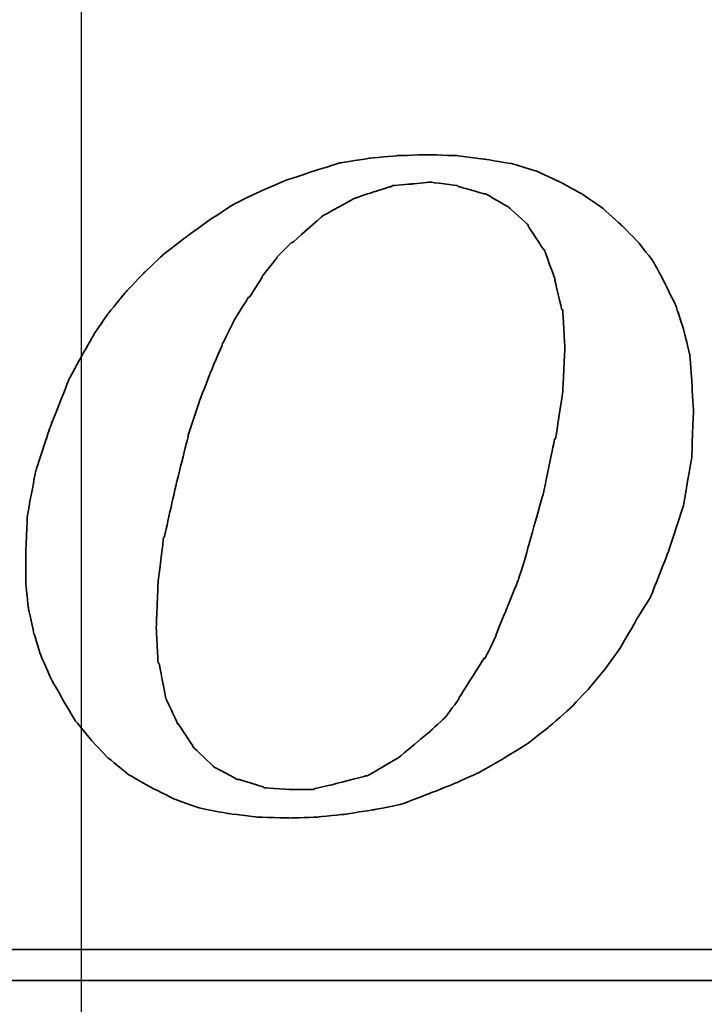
# Model space of a CAD drawing. Header units: millimetres. Extents: x -212 to 3135, y -1694 to 860.
# Tile 227 of 256: x 79.03 to 83.46, y -650.41 to -644.04. Entities that reach past the tile are written whole.
import ezdxf

# ---------------------------------------------------------------- set-up
doc = ezdxf.new("R2010")
doc.units = ezdxf.units.MM
doc.layers.add('2', color=7, linetype='CONTINUOUS', true_color=0xffffff)
doc.layers.add('DIM', color=4, linetype='CONTINUOUS')
doc.layers.add('layer 1', color=7, linetype='CONTINUOUS')

# ---------------------------------------------------------------- blocks, each defined once
blk = doc.blocks.new('TBI MOTION logo(完整正式版)')
at = {"layer": 'layer 1', "color": 22, "lineweight": 35}
for points, knots in [([(35.79625, -6.98375), (35.79625, -6.98375), (36.23125, -7.43875), (36.23125, -7.43875), (36.23125, -7.43875), (36.23125, -7.43875), (36.75625, -7.87125), (36.75625, -7.87125), (36.75625, -7.87125), (36.75625, -7.87125), (37.33125, -8.20375), (37.33125, -8.20375), (37.33125, -8.20375), (37.33125, -8.20375), (37.95625, -8.51875), (37.95625, -8.51875), (37.95625, -8.51875), (37.95625, -8.51875), (38.62625, -8.75875), (38.62625, -8.75875), (38.62625, -8.75875), (38.62625, -8.75875), (39.37125, -8.90375), (39.37125, -8.90375), (39.37125, -8.90375), (39.37125, -8.90375), (40.14125, -8.99875), (40.14125, -8.99875), (40.14125, -8.99875), (40.14125, -8.99875), (41.02625, -9.02375), (41.02625, -9.02375), (41.02625, -9.02375), (41.02625, -9.02375), (41.74625, -8.99875), (41.74625, -8.99875), (41.74625, -8.99875), (41.74625, -8.99875), (42.46625, -8.92375), (42.46625, -8.92375), (42.46625, -8.92375), (42.46625, -8.92375), (43.21125, -8.80625), (43.21125, -8.80625), (43.21125, -8.80625), (43.21125, -8.80625), (43.93125, -8.66375), (43.93125, -8.66375), (43.93125, -8.66375), (43.93125, -8.66375), (44.62625, -8.39875), (44.62625, -8.39875), (44.62625, -8.39875), (44.62625, -8.39875), (45.29625, -8.13375), (45.29625, -8.13375), (45.29625, -8.13375), (45.29625, -8.13375), (45.94625, -7.84375), (45.94625, -7.84375), (45.94625, -7.84375), (45.94625, -7.84375), (46.61625, -7.46375), (46.61625, -7.46375), (46.61625, -7.46375), (46.61625, -7.46375), (47.24125, -7.07875), (47.24125, -7.07875), (47.24125, -7.07875), (47.24125, -7.07875), (47.81625, -6.62375), (47.81625, -6.62375), (47.81625, -6.62375), (47.81625, -6.62375), (48.36875, -6.14375), (48.36875, -6.14375), (48.36875, -6.14375), (48.36875, -6.14375), (48.84625, -5.64125), (48.84625, -5.64125), (48.84625, -5.64125), (48.84625, -5.64125), (49.32625, -5.06375), (49.32625, -5.06375), (49.32625, -5.06375), (49.32625, -5.06375), (49.71125, -4.51374), (49.71125, -4.51374), (49.71125, -4.51374), (49.71125, -4.51374), (50.09625, -3.83874), (50.09625, -3.83874), (50.09625, -3.83874), (50.09625, -3.83874), (50.48125, -3.21374), (50.48125, -3.21374), (50.48125, -3.21374), (50.48125, -3.21374), (50.96125, -1.99125), (50.96125, -1.99125), (50.96125, -1.99125), (50.96125, -1.99125), (51.34375, -0.81875), (51.34375, -0.81875), (51.34375, -0.81875), (51.34375, -0.81875), (51.56125, 0.45624), (51.56125, 0.45624), (51.56125, 0.45624), (51.56125, 0.45624), (51.60625, 1.67624), (51.60625, 1.67624), (51.60625, 1.67624), (51.60625, 1.67624), (51.56125, 2.44625), (51.56125, 2.44625), (51.56125, 2.44625), (51.56125, 2.44625), (51.51125, 3.14125), (51.51125, 3.14125), (51.51125, 3.14125), (51.51125, 3.14125), (51.34375, 3.81125), (51.34375, 3.81125), (51.34375, 3.81125), (51.34375, 3.81125), (51.15125, 4.41125), (51.15125, 4.41125), (51.15125, 4.41125), (51.15125, 4.41125), (50.86125, 5.01125), (50.86125, 5.01125), (50.86125, 5.01125), (50.86125, 5.01125), (50.55125, 5.58875), (50.55125, 5.58875), (50.55125, 5.58875), (50.55125, 5.58875), (50.16625, 6.09125), (50.16625, 6.09125), (50.16625, 6.09125), (50.16625, 6.09125), (49.71125, 6.54875), (49.71125, 6.54875), (49.71125, 6.54875), (49.71125, 6.54875), (49.23125, 6.98125), (49.23125, 6.98125), (49.23125, 6.98125), (49.23125, 6.98125), (48.67875, 7.36625), (48.67875, 7.36625), (48.67875, 7.36625), (48.67875, 7.36625), (48.10375, 7.67625), (48.10375, 7.67625), (48.10375, 7.67625), (48.10375, 7.67625), (47.48125, 7.96375), (47.48125, 7.96375), (47.48125, 7.96375), (47.48125, 7.96375), (46.85625, 8.15625), (46.85625, 8.15625), (46.85625, 8.15625), (46.85625, 8.15625), (46.13625, 8.27624), (46.13625, 8.27624), (46.13625, 8.27624), (46.13625, 8.27624), (45.39125, 8.37125), (45.39125, 8.37125), (45.39125, 8.37125), (45.39125, 8.37125), (44.62625, 8.39624), (44.62625, 8.39624), (44.62625, 8.39624), (44.62625, 8.39624), (43.83625, 8.37125), (43.83625, 8.37125), (43.83625, 8.37125), (43.83625, 8.37125), (43.09125, 8.30125), (43.09125, 8.30125), (43.09125, 8.30125), (43.09125, 8.30125), (42.32125, 8.18125), (42.32125, 8.18125), (42.32125, 8.18125), (42.32125, 8.18125), (41.62875, 7.96375), (41.62875, 7.96375), (41.62875, 7.96375), (41.62875, 7.96375), (40.90625, 7.72625), (40.90625, 7.72625), (40.90625, 7.72625), (40.90625, 7.72625), (40.23624, 7.43625), (40.23624, 7.43625), (40.23624, 7.43625), (40.23624, 7.43625), (39.54124, 7.10125), (39.54124, 7.10125), (39.54124, 7.10125), (39.54124, 7.10125), (38.91625, 6.69125), (38.91625, 6.69125), (38.91625, 6.69125), (38.91625, 6.69125), (38.31625, 6.26125), (38.31625, 6.26125), (38.31625, 6.26125), (38.31625, 6.26125), (37.69125, 5.78125), (37.69125, 5.78125), (37.69125, 5.78125), (37.69125, 5.78125), (37.18625, 5.30125), (37.18625, 5.30125), (37.18625, 5.30125), (37.18625, 5.30125), (36.70625, 4.79624), (36.70625, 4.79624), (36.70625, 4.79624), (36.70625, 4.79624), (36.23125, 4.22125), (36.23125, 4.22125), (36.23125, 4.22125), (36.23125, 4.22125), (35.87124, 3.69375), (35.87124, 3.69375), (35.87124, 3.69375), (35.87124, 3.69375), (35.53125, 3.09125), (35.53125, 3.09125), (35.53125, 3.09125), (35.53125, 3.09125), (35.19875, 2.47125), (35.19875, 2.47125), (35.19875, 2.47125), (35.19875, 2.47125), (34.71625, 1.24625), (34.71625, 1.24625), (34.71625, 1.24625), (34.71625, 1.24625), (34.33125, 0.06874), (34.33125, 0.06874), (34.33125, 0.06874), (34.33125, 0.06874), (34.11625, -1.07875), (34.11625, -1.07875), (34.11625, -1.07875), (34.11625, -1.07875), (34.07125, -2.15875), (34.07125, -2.15875), (34.07125, -2.15875), (34.07125, -2.15875), (34.07125, -2.85375), (34.07125, -2.85375), (34.07125, -2.85375), (34.07125, -2.85375), (34.14125, -3.50375), (34.14125, -3.50375), (34.14125, -3.50375), (34.14125, -3.50375), (34.28625, -4.17375), (34.28625, -4.17375), (34.28625, -4.17375), (34.28625, -4.17375), (34.47625, -4.77624), (34.47625, -4.77624), (34.47625, -4.77624), (34.47625, -4.77624), (34.71625, -5.32625), (34.71625, -5.32625), (34.71625, -5.32625), (34.71625, -5.32625), (35.05375, -5.92875), (35.05375, -5.92875), (35.05375, -5.92875), (35.05375, -5.92875), (35.36375, -6.45375), (35.36375, -6.45375), (35.36375, -6.45375), (35.36375, -6.45375), (35.79625, -6.98375), (35.79625, -6.98375)], [0, 0, 0, 0, 0.01388889, 0.01388889, 0.01388889, 0.0138889, 0.02777778, 0.02777778, 0.02777778, 0.02777779, 0.04166667, 0.04166667, 0.04166667, 0.04166668, 0.05555556, 0.05555556, 0.05555556, 0.05555557, 0.06944444, 0.06944444, 0.06944444, 0.06944445, 0.08333333, 0.08333333, 0.08333333, 0.08333334, 0.09722222, 0.09722222, 0.09722222, 0.09722223, 0.11111111, 0.11111111, 0.11111111, 0.11111112, 0.125, 0.125, 0.125, 0.12500001, 0.13888889, 0.13888889, 0.13888889, 0.1388889, 0.15277778, 0.15277778, 0.15277778, 0.15277779, 0.16666667, 0.16666667, 0.16666667, 0.16666668, 0.18055556, 0.18055556, 0.18055556, 0.18055557, 0.19444444, 0.19444444, 0.19444444, 0.19444445, 0.20833333, 0.20833333, 0.20833333, 0.20833334, 0.22222222, 0.22222222, 0.22222222, 0.22222223, 0.23611111, 0.23611111, 0.23611111, 0.23611112, 0.25, 0.25, 0.25, 0.25000001, 0.26388889, 0.26388889, 0.26388889, 0.2638889, 0.27777778, 0.27777778, 0.27777778, 0.27777779, 0.29166667, 0.29166667, 0.29166667, 0.29166668, 0.30555556, 0.30555556, 0.30555556, 0.30555557, 0.31944444, 0.31944444, 0.31944444, 0.31944445, 0.33333333, 0.33333333, 0.33333333, 0.33333334, 0.34722222, 0.34722222, 0.34722222, 0.34722223, 0.36111111, 0.36111111, 0.36111111, 0.36111112, 0.375, 0.375, 0.375, 0.37500001, 0.38888889, 0.38888889, 0.38888889, 0.3888889, 0.40277778, 0.40277778, 0.40277778, 0.40277779, 0.41666667, 0.41666667, 0.41666667, 0.41666668, 0.43055556, 0.43055556, 0.43055556, 0.43055557, 0.44444444, 0.44444444, 0.44444444, 0.44444445, 0.45833333, 0.45833333, 0.45833333, 0.45833334, 0.47222222, 0.47222222, 0.47222222, 0.47222223, 0.48611111, 0.48611111, 0.48611111, 0.48611112, 0.5, 0.5, 0.5, 0.50000001, 0.51388889, 0.51388889, 0.51388889, 0.5138889, 0.52777778, 0.52777778, 0.52777778, 0.52777779, 0.54166667, 0.54166667, 0.54166667, 0.54166668, 0.55555556, 0.55555556, 0.55555556, 0.55555557, 0.56944444, 0.56944444, 0.56944444, 0.56944445, 0.58333333, 0.58333333, 0.58333333, 0.58333334, 0.59722222, 0.59722222, 0.59722222, 0.59722223, 0.61111111, 0.61111111, 0.61111111, 0.61111112, 0.625, 0.625, 0.625, 0.62500001, 0.63888889, 0.63888889, 0.63888889, 0.6388889, 0.65277778, 0.65277778, 0.65277778, 0.65277779, 0.66666667, 0.66666667, 0.66666667, 0.66666668, 0.68055556, 0.68055556, 0.68055556, 0.68055557, 0.69444444, 0.69444444, 0.69444444, 0.69444445, 0.70833333, 0.70833333, 0.70833333, 0.70833334, 0.72222222, 0.72222222, 0.72222222, 0.72222223, 0.73611111, 0.73611111, 0.73611111, 0.73611112, 0.75, 0.75, 0.75, 0.75000001, 0.76388889, 0.76388889, 0.76388889, 0.7638889, 0.77777778, 0.77777778, 0.77777778, 0.77777779, 0.79166667, 0.79166667, 0.79166667, 0.79166668, 0.80555556, 0.80555556, 0.80555556, 0.80555557, 0.81944444, 0.81944444, 0.81944444, 0.81944445, 0.83333333, 0.83333333, 0.83333333, 0.83333334, 0.84722222, 0.84722222, 0.84722222, 0.84722223, 0.86111111, 0.86111111, 0.86111111, 0.86111112, 0.875, 0.875, 0.875, 0.87500001, 0.88888889, 0.88888889, 0.88888889, 0.8888889, 0.90277778, 0.90277778, 0.90277778, 0.90277779, 0.91666667, 0.91666667, 0.91666667, 0.91666668, 0.93055556, 0.93055556, 0.93055556, 0.93055557, 0.94444444, 0.94444444, 0.94444444, 0.94444445, 0.95833333, 0.95833333, 0.95833333, 0.95833334, 0.97222222, 0.97222222, 0.97222222, 0.97222223, 0.98611111, 0.98611111, 0.98611111, 0.98611112, 1, 1, 1, 1]), ([(38.33875, 1.03124), (38.33875, 1.03124), (38.62625, 1.89625), (38.62625, 1.89625), (38.62625, 1.89625), (38.62625, 1.89625), (38.91625, 2.66375), (38.91625, 2.66375), (38.91625, 2.66375), (38.91625, 2.66375), (39.22625, 3.38125), (39.22625, 3.38125), (39.22625, 3.38125), (39.22625, 3.38125), (39.22625, 3.40624), (39.22625, 3.40624), (39.22625, 3.40624), (39.22625, 3.40624), (39.56124, 4.07624), (39.56124, 4.07624), (39.56124, 4.07624), (39.56124, 4.07624), (39.92125, 4.65125), (39.92125, 4.65125), (39.92125, 4.65125), (39.92125, 4.65125), (39.94625, 4.65125), (39.94625, 4.65125), (39.94625, 4.65125), (39.94625, 4.65125), (40.28125, 5.17875), (40.28125, 5.17875), (40.28125, 5.17875), (40.28125, 5.17875), (40.28125, 5.20375), (40.28125, 5.20375), (40.28125, 5.20375), (40.28125, 5.20375), (40.66875, 5.68625), (40.66875, 5.68625), (40.66875, 5.68625), (40.66875, 5.68625), (40.66875, 5.70625), (40.66875, 5.70625), (40.66875, 5.70625), (40.66875, 5.70625), (41.05124, 6.09125), (41.05124, 6.09125), (41.05124, 6.09125), (41.05124, 6.09125), (41.07625, 6.09125), (41.07625, 6.09125), (41.07625, 6.09125), (41.07625, 6.09125), (41.84125, 6.76625), (41.84125, 6.76625), (41.84125, 6.76625), (41.84125, 6.76625), (41.86625, 6.78625), (41.86625, 6.78625), (41.86625, 6.78625), (41.86625, 6.78625), (42.73125, 7.26624), (42.73125, 7.26624), (42.73125, 7.26624), (42.73125, 7.26624), (42.75625, 7.26624), (42.75625, 7.26624), (42.75625, 7.26624), (42.75625, 7.26624), (43.18625, 7.41125), (43.18625, 7.41125), (43.18625, 7.41125), (43.18625, 7.41125), (43.64125, 7.55625), (43.64125, 7.55625), (43.64125, 7.55625), (43.64125, 7.55625), (43.66625, 7.55625), (43.66625, 7.55625), (43.66625, 7.55625), (43.66625, 7.55625), (43.69125, 7.58124), (43.69125, 7.58124), (43.69125, 7.58124), (43.69125, 7.58124), (44.19125, 7.62625), (44.19125, 7.62625), (44.19125, 7.62625), (44.19125, 7.62625), (44.67125, 7.67625), (44.67125, 7.67625), (44.67125, 7.67625), (44.67125, 7.67625), (44.69625, 7.67625), (44.69625, 7.67625), (44.69625, 7.67625), (44.69625, 7.67625), (45.41875, 7.58124), (45.41875, 7.58124), (45.41875, 7.58124), (45.41875, 7.58124), (45.44125, 7.55625), (45.44125, 7.55625), (45.44125, 7.55625), (45.44125, 7.55625), (46.11125, 7.36625), (46.11125, 7.36625), (46.11125, 7.36625), (46.11125, 7.36625), (46.13625, 7.36625), (46.13625, 7.36625), (46.13625, 7.36625), (46.13625, 7.36625), (46.15875, 7.36625), (46.15875, 7.36625), (46.15875, 7.36625), (46.15875, 7.36625), (46.73625, 7.02624), (46.73625, 7.02624), (46.73625, 7.02624), (46.73625, 7.02624), (46.76125, 7.00624), (46.76125, 7.00624), (46.76125, 7.00624), (46.76125, 7.00624), (47.24125, 6.57124), (47.24125, 6.57124), (47.24125, 6.57124), (47.24125, 6.57124), (47.26625, 6.54875), (47.26625, 6.54875), (47.26625, 6.54875), (47.26625, 6.54875), (47.26625, 6.52375), (47.26625, 6.52375), (47.26625, 6.52375), (47.26625, 6.52375), (47.67375, 5.89875), (47.67375, 5.89875), (47.67375, 5.89875), (47.67375, 5.89875), (47.69625, 5.89875), (47.69625, 5.89875), (47.69625, 5.89875), (47.69625, 5.89875), (47.69625, 5.87625), (47.69625, 5.87625), (47.69625, 5.87625), (47.69625, 5.87625), (47.96125, 5.15625), (47.96125, 5.15625), (47.96125, 5.15625), (47.96125, 5.15625), (47.96125, 5.13125), (47.96125, 5.13125), (47.96125, 5.13125), (47.96125, 5.13125), (48.15125, 4.31875), (48.15125, 4.31875), (48.15125, 4.31875), (48.15125, 4.31875), (48.17625, 4.31875), (48.17625, 4.31875), (48.17625, 4.31875), (48.17625, 4.31875), (48.17625, 4.29125), (48.17625, 4.29125), (48.17625, 4.29125), (48.17625, 4.29125), (48.22625, 3.33125), (48.22625, 3.33125), (48.22625, 3.33125), (48.22625, 3.33125), (48.22625, 3.30875), (48.22625, 3.30875), (48.22625, 3.30875), (48.22625, 3.30875), (48.17625, 2.20624), (48.17625, 2.20624), (48.17625, 2.20624), (48.17625, 2.20624), (48.17625, 2.18124), (48.17625, 2.18124), (48.17625, 2.18124), (48.17625, 2.18124), (47.98375, 0.93624), (47.98375, 0.93624), (47.98375, 0.93624), (47.98375, 0.93624), (47.96125, 0.93624), (47.96125, 0.93624), (47.96125, 0.93624), (47.96125, 0.93624), (47.67375, -0.45874), (47.67375, -0.45874), (47.67375, -0.45874), (47.67375, -0.45874), (47.24125, -1.99125), (47.24125, -1.99125), (47.24125, -1.99125), (47.24125, -1.99125), (47.24125, -2.01874), (47.24125, -2.01874), (47.24125, -2.01874), (47.24125, -2.01874), (47.00125, -2.78375), (47.00125, -2.78375), (47.00125, -2.78375), (47.00125, -2.78375), (46.71125, -3.50375), (46.71125, -3.50375), (46.71125, -3.50375), (46.71125, -3.50375), (46.42625, -4.19875), (46.42625, -4.19875), (46.42625, -4.19875), (46.42625, -4.19875), (46.42625, -4.22375), (46.42625, -4.22375), (46.42625, -4.22375), (46.42625, -4.22375), (46.13625, -4.82374), (46.13625, -4.82374), (46.13625, -4.82374), (46.13625, -4.82374), (46.11125, -4.82374), (46.11125, -4.82374), (46.11125, -4.82374), (46.11125, -4.82374), (45.77625, -5.35125), (45.77625, -5.35125), (45.77625, -5.35125), (45.77625, -5.35125), (45.44125, -5.87875), (45.44125, -5.87875), (45.44125, -5.87875), (45.44125, -5.87875), (45.44125, -5.90375), (45.44125, -5.90375), (45.44125, -5.90375), (45.44125, -5.90375), (45.10625, -6.35875), (45.10625, -6.35875), (45.10625, -6.35875), (45.10625, -6.35875), (45.08125, -6.38375), (45.08125, -6.38375), (45.08125, -6.38375), (45.08125, -6.38375), (44.69625, -6.74375), (44.69625, -6.74375), (44.69625, -6.74375), (44.69625, -6.74375), (43.88375, -7.41625), (43.88375, -7.41625), (43.88375, -7.41625), (43.88375, -7.41625), (43.85625, -7.43875), (43.85625, -7.43875), (43.85625, -7.43875), (43.85625, -7.43875), (43.04125, -7.91875), (43.04125, -7.91875), (43.04125, -7.91875), (43.04125, -7.91875), (43.01625, -7.91875), (43.01625, -7.91875), (43.01625, -7.91875), (43.01625, -7.91875), (42.99625, -7.91875), (42.99625, -7.91875), (42.99625, -7.91875), (42.99625, -7.91875), (42.08125, -8.15875), (42.08125, -8.15875), (42.08125, -8.15875), (42.08125, -8.15875), (41.65125, -8.25625), (41.65125, -8.25625), (41.65125, -8.25625), (41.65125, -8.25625), (41.62875, -8.27875), (41.62875, -8.27875), (41.62875, -8.27875), (41.62875, -8.27875), (41.60125, -8.27875), (41.60125, -8.27875), (41.60125, -8.27875), (41.60125, -8.27875), (41.12125, -8.27875), (41.12125, -8.27875), (41.12125, -8.27875), (41.12125, -8.27875), (40.35624, -8.23125), (40.35624, -8.23125), (40.35624, -8.23125), (40.35624, -8.23125), (40.33125, -8.23125), (40.33125, -8.23125), (40.33125, -8.23125), (40.33125, -8.23125), (40.30625, -8.20375), (40.30625, -8.20375), (40.30625, -8.20375), (40.30625, -8.20375), (39.68375, -8.01375), (39.68375, -8.01375), (39.68375, -8.01375), (39.68375, -8.01375), (39.66124, -8.01375), (39.66124, -8.01375), (39.66124, -8.01375), (39.66124, -8.01375), (39.63625, -8.01375), (39.63625, -8.01375), (39.63625, -8.01375), (39.63625, -8.01375), (39.01125, -7.67875), (39.01125, -7.67875), (39.01125, -7.67875), (39.01125, -7.67875), (38.98875, -7.65375), (38.98875, -7.65375), (38.98875, -7.65375), (38.98875, -7.65375), (38.48625, -7.17375), (38.48625, -7.17375), (38.48625, -7.17375), (38.48625, -7.17375), (38.45875, -7.14875), (38.45875, -7.14875), (38.45875, -7.14875), (38.45875, -7.14875), (38.45875, -7.12875), (38.45875, -7.12875), (38.45875, -7.12875), (38.45875, -7.12875), (38.07625, -6.54875), (38.07625, -6.54875), (38.07625, -6.54875), (38.07625, -6.54875), (38.05125, -6.54875), (38.05125, -6.54875), (38.05125, -6.54875), (38.05125, -6.54875), (38.05125, -6.52875), (38.05125, -6.52875), (38.05125, -6.52875), (38.05125, -6.52875), (37.74125, -5.85375), (37.74125, -5.85375), (37.74125, -5.85375), (37.74125, -5.85375), (37.74125, -5.82875), (37.74125, -5.82875), (37.74125, -5.82875), (37.74125, -5.82875), (37.57375, -4.96875), (37.57375, -4.96875), (37.57375, -4.96875), (37.57375, -4.96875), (37.54625, -4.94375), (37.54625, -4.94375), (37.54625, -4.94375), (37.54625, -4.94375), (37.50125, -4.03375), (37.50125, -4.03375), (37.50125, -4.03375), (37.50125, -4.03375), (37.50125, -4.00875), (37.50125, -4.00875), (37.50125, -4.00875), (37.50125, -4.00875), (37.54625, -2.85375), (37.54625, -2.85375), (37.54625, -2.85375), (37.54625, -2.85375), (37.69125, -1.65875), (37.69125, -1.65875), (37.69125, -1.65875), (37.69125, -1.65875), (37.71624, -1.63375), (37.71624, -1.63375), (37.71624, -1.63375), (37.71624, -1.63375), (38.00375, -0.33875), (38.00375, -0.33875), (38.00375, -0.33875), (38.00375, -0.33875), (38.33875, 1.00624), (38.33875, 1.00624), (38.33875, 1.00624), (38.33875, 1.00624), (38.33875, 1.03124), (38.33875, 1.03124)], [0, 0, 0, 0, 0.01010101, 0.01010101, 0.01010101, 0.01010102, 0.02020202, 0.02020202, 0.02020202, 0.02020203, 0.03030303, 0.03030303, 0.03030303, 0.03030304, 0.04040404, 0.04040404, 0.04040404, 0.04040405, 0.05050505, 0.05050505, 0.05050505, 0.05050506, 0.06060606, 0.06060606, 0.06060606, 0.06060607, 0.07070707, 0.07070707, 0.07070707, 0.07070708, 0.08080808, 0.08080808, 0.08080808, 0.08080809, 0.09090909, 0.09090909, 0.09090909, 0.0909091, 0.1010101, 0.1010101, 0.1010101, 0.10101011, 0.11111111, 0.11111111, 0.11111111, 0.11111112, 0.12121212, 0.12121212, 0.12121212, 0.12121213, 0.13131313, 0.13131313, 0.13131313, 0.13131314, 0.14141414, 0.14141414, 0.14141414, 0.14141415, 0.15151515, 0.15151515, 0.15151515, 0.15151516, 0.16161616, 0.16161616, 0.16161616, 0.16161617, 0.17171717, 0.17171717, 0.17171717, 0.17171718, 0.18181818, 0.18181818, 0.18181818, 0.18181819, 0.19191919, 0.19191919, 0.19191919, 0.1919192, 0.2020202, 0.2020202, 0.2020202, 0.20202021, 0.21212121, 0.21212121, 0.21212121, 0.21212122, 0.22222222, 0.22222222, 0.22222222, 0.22222223, 0.23232323, 0.23232323, 0.23232323, 0.23232324, 0.24242424, 0.24242424, 0.24242424, 0.24242425, 0.25252525, 0.25252525, 0.25252525, 0.25252526, 0.26262626, 0.26262626, 0.26262626, 0.26262627, 0.27272727, 0.27272727, 0.27272727, 0.27272728, 0.28282828, 0.28282828, 0.28282828, 0.28282829, 0.29292929, 0.29292929, 0.29292929, 0.2929293, 0.3030303, 0.3030303, 0.3030303, 0.30303031, 0.31313131, 0.31313131, 0.31313131, 0.31313132, 0.32323232, 0.32323232, 0.32323232, 0.32323233, 0.33333333, 0.33333333, 0.33333333, 0.33333334, 0.34343434, 0.34343434, 0.34343434, 0.34343435, 0.35353535, 0.35353535, 0.35353535, 0.35353536, 0.36363636, 0.36363636, 0.36363636, 0.36363637, 0.37373737, 0.37373737, 0.37373737, 0.37373738, 0.38383838, 0.38383838, 0.38383838, 0.38383839, 0.39393939, 0.39393939, 0.39393939, 0.3939394, 0.4040404, 0.4040404, 0.4040404, 0.40404041, 0.41414141, 0.41414141, 0.41414141, 0.41414142, 0.42424242, 0.42424242, 0.42424242, 0.42424243, 0.43434343, 0.43434343, 0.43434343, 0.43434344, 0.44444444, 0.44444444, 0.44444444, 0.44444445, 0.45454545, 0.45454545, 0.45454545, 0.45454546, 0.46464646, 0.46464646, 0.46464646, 0.46464647, 0.47474747, 0.47474747, 0.47474747, 0.47474748, 0.48484848, 0.48484848, 0.48484848, 0.48484849, 0.49494949, 0.49494949, 0.49494949, 0.4949495, 0.50505051, 0.50505051, 0.50505051, 0.50505052, 0.51515152, 0.51515152, 0.51515152, 0.51515153, 0.52525253, 0.52525253, 0.52525253, 0.52525254, 0.53535354, 0.53535354, 0.53535354, 0.53535355, 0.54545455, 0.54545455, 0.54545455, 0.54545456, 0.55555556, 0.55555556, 0.55555556, 0.55555557, 0.56565657, 0.56565657, 0.56565657, 0.56565658, 0.57575758, 0.57575758, 0.57575758, 0.57575759, 0.58585859, 0.58585859, 0.58585859, 0.5858586, 0.5959596, 0.5959596, 0.5959596, 0.59595961, 0.60606061, 0.60606061, 0.60606061, 0.60606062, 0.61616162, 0.61616162, 0.61616162, 0.61616163, 0.62626263, 0.62626263, 0.62626263, 0.62626264, 0.63636364, 0.63636364, 0.63636364, 0.63636365, 0.64646465, 0.64646465, 0.64646465, 0.64646466, 0.65656566, 0.65656566, 0.65656566, 0.65656567, 0.66666667, 0.66666667, 0.66666667, 0.66666668, 0.67676768, 0.67676768, 0.67676768, 0.67676769, 0.68686869, 0.68686869, 0.68686869, 0.6868687, 0.6969697, 0.6969697, 0.6969697, 0.69696971, 0.70707071, 0.70707071, 0.70707071, 0.70707072, 0.71717172, 0.71717172, 0.71717172, 0.71717173, 0.72727273, 0.72727273, 0.72727273, 0.72727274, 0.73737374, 0.73737374, 0.73737374, 0.73737375, 0.74747475, 0.74747475, 0.74747475, 0.74747476, 0.75757576, 0.75757576, 0.75757576, 0.75757577, 0.76767677, 0.76767677, 0.76767677, 0.76767678, 0.77777778, 0.77777778, 0.77777778, 0.77777779, 0.78787879, 0.78787879, 0.78787879, 0.7878788, 0.7979798, 0.7979798, 0.7979798, 0.79797981, 0.80808081, 0.80808081, 0.80808081, 0.80808082, 0.81818182, 0.81818182, 0.81818182, 0.81818183, 0.82828283, 0.82828283, 0.82828283, 0.82828284, 0.83838384, 0.83838384, 0.83838384, 0.83838385, 0.84848485, 0.84848485, 0.84848485, 0.84848486, 0.85858586, 0.85858586, 0.85858586, 0.85858587, 0.86868687, 0.86868687, 0.86868687, 0.86868688, 0.87878788, 0.87878788, 0.87878788, 0.87878789, 0.88888889, 0.88888889, 0.88888889, 0.8888889, 0.8989899, 0.8989899, 0.8989899, 0.89898991, 0.90909091, 0.90909091, 0.90909091, 0.90909092, 0.91919192, 0.91919192, 0.91919192, 0.91919193, 0.92929293, 0.92929293, 0.92929293, 0.92929294, 0.93939394, 0.93939394, 0.93939394, 0.93939395, 0.94949495, 0.94949495, 0.94949495, 0.94949496, 0.95959596, 0.95959596, 0.95959596, 0.95959597, 0.96969697, 0.96969697, 0.96969697, 0.96969698, 0.97979798, 0.97979798, 0.97979798, 0.97979799, 0.98989899, 0.98989899, 0.98989899, 0.989899, 1, 1, 1, 1]), ([(75.90875, -9.47875), (75.90875, -9.47875), (75.90875, -12.28625), (75.90875, -12.28625), (75.90875, -12.28625), (75.90875, -12.28625), (75.90875, -12.47875), (75.90875, -12.47875), (75.90875, -12.47875), (75.90875, -12.47875), (75.71625, -12.47875), (75.71625, -12.47875), (75.71625, -12.47875), (75.71625, -12.47875), (-88.32875, -12.47875), (-88.32875, -12.47875), (-88.32875, -12.47875), (-88.32875, -12.47875), (-88.32875, -13.29375), (-88.32875, -13.29375), (-88.32875, -13.29375), (-88.32875, -13.29375), (82.89125, -13.29375), (82.89125, -13.29375), (82.89125, -13.29375), (82.89125, -13.29375), (75.90875, -9.47875), (75.90875, -9.47875)], [0, 0, 0, 0, 0.14285714, 0.14285714, 0.14285714, 0.14285715, 0.28571429, 0.28571429, 0.28571429, 0.2857143, 0.42857143, 0.42857143, 0.42857143, 0.42857144, 0.57142857, 0.57142857, 0.57142857, 0.57142858, 0.71428571, 0.71428571, 0.71428571, 0.71428572, 0.85714286, 0.85714286, 0.85714286, 0.85714287, 1, 1, 1, 1])]:
    blk.add_open_spline(points, degree=3, knots=knots, dxfattribs=at)

msp = doc.modelspace()

# ---------------------------------------------------------------- linework, layer by layer
at = {"layer": '2'}
msp.add_line((79.4293, -665.7204), (79.4293, -622.6003), dxfattribs=at)

# ---------------------------------------------------------------- block references
at = {"layer": 'DIM', "color": 7, "xscale": 0.246592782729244, "yscale": 0.246592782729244, "zscale": 0.246592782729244}
msp.add_blockref('TBI MOTION logo(完整正式版)', (70.6659, -646.9799), dxfattribs=at)

doc.saveas('drawing.dxf')
